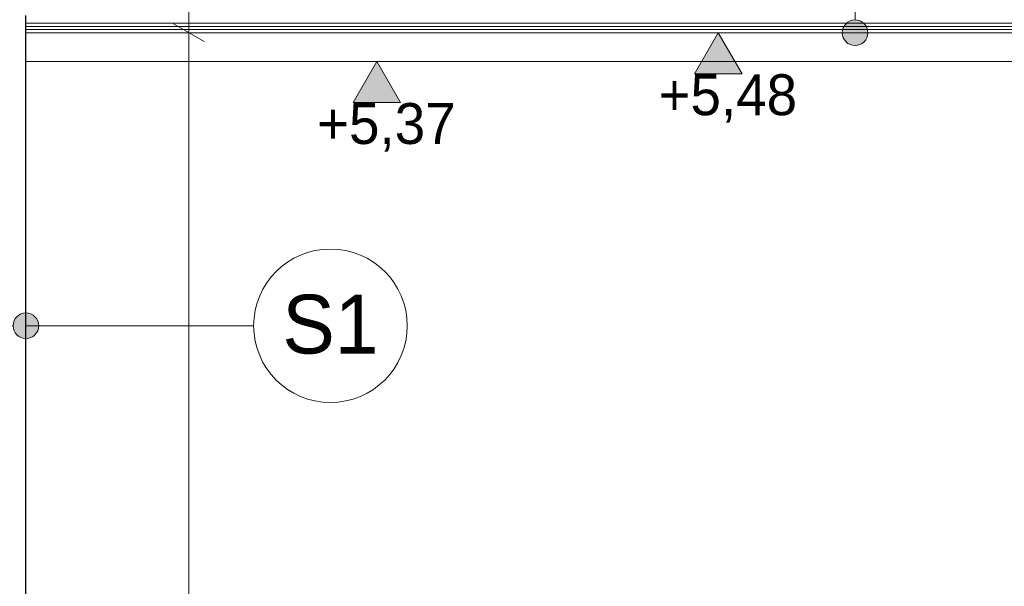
# Model space of a CAD drawing. Extents: x -723047 to -356759, y -30024 to 53940.
# Tile 47 of 121: x -645206 to -641360, y -9011 to -6796. Entities that reach past the tile are written whole.
import ezdxf

# ---------------------------------------------------------------- set-up
doc = ezdxf.new("R2010")
doc.units = 0
doc.header["$MEASUREMENT"] = 0
doc.layers.add('Arch opisy', color=7, linetype='Continuous')
doc.layers.add('INWENT WYMIARY', color=7, linetype='Continuous')
for name, color, linetype, lineweight in [('Arch opisy_Nr_Pióra__1', 7, 'Continuous', 25), ('Arch opisy_Nr_Pióra__21', 7, 'Continuous', 9), ('INWENT WYMIARY_Nr_Pióra__21', 7, 'Continuous', 9), ('INWENT.ŚCIANY_Nr_Pióra__1', 7, 'Continuous', 25), ('INWENT.ŚCIANY_Nr_Pióra__21', 7, 'Continuous', 9)]:
    doc.layers.add(name, color=color, linetype=linetype, lineweight=lineweight)
doc.layers.add('Arch stropy_Nr_Pióra__29', color=7, linetype='Continuous', lineweight=9, true_color=0x3dad99)
doc.styles.add('GENERATED_STYLE_2', font='txt')
doc.styles.add('GENERATED_STYLE_4', font='txt')
doc.dimstyles.new('GENERATED_STYLE__2', dxfattribs={"dimtxt": 160.000002, "dimasz": 91.2, "dimexe": 0.18, "dimexo": 0, "dimgap": 0.09, "dimtad": 1, "dimdec": 0, "dimlfac": 0.1, "dimzin": 0, "dimdsep": 46, "dimtxsty": 'GENERATED_STYLE_2', "dimblk": 'ARROWHEAD_2', "dimblk1": 'ARROWHEAD_2', "dimblk2": 'ARROWHEAD_2', "dimcen": 0.09, "dimclrd": 7, "dimclre": 7, "dimclrt": 7, "dimazin": 0, "dimtfac": 1, "dimtdec": 4, "dimtmove": 0, "dimatfit": 3, "dimfxl": 0, "dimtolj": 1, "dimtzin": 0, "dimarcsym": 0})
doc.dimstyles.new('GENERATED_STYLE__3', dxfattribs={"dimtxt": 160.000002, "dimasz": 91.2, "dimexe": 0.18, "dimexo": 0, "dimgap": 0.09, "dimtad": 1, "dimdec": 0, "dimlfac": 0.1, "dimzin": 0, "dimdsep": 46, "dimtxsty": 'GENERATED_STYLE_2', "dimblk": 'ARROWHEAD_2', "dimblk1": 'ARROWHEAD_2', "dimblk2": 'ARROWHEAD_2', "dimcen": 0.09, "dimclrd": 7, "dimclre": 7, "dimclrt": 7, "dimazin": 0, "dimtfac": 1, "dimtdec": 4, "dimtmove": 2, "dimatfit": 3, "dimfxl": 0, "dimtolj": 1, "dimtzin": 0, "dimarcsym": 0})

# ---------------------------------------------------------------- blocks, each defined once
blk = doc.blocks.new('Wymiary_148', base_point=(-643811.2, -6959.6))
at = {"layer": 'INWENT WYMIARY_Nr_Pióra__21', "linetype": 'Continuous'}
blk.add_hatch(color=256, dxfattribs=at).paths.add_polyline_path([(-643811.2, -6959.6), (-643904, -7119.6), (-643718.4, -7119.6)], flags=0)
for p, q in [((-643811.2, -6959.6), (-643931.2, -6959.6)), ((-643811.2, -6959.6), (-643904, -7119.6)), ((-643811.2, -6959.6), (-643691.2, -6959.6)), ((-643718.4, -7119.6), (-643811.2, -6959.6)), ((-643904, -7119.6), (-643718.4, -7119.6))]:
    blk.add_line(p, q, dxfattribs=at)
at = {"layer": 'INWENT WYMIARY_Nr_Pióra__21', "insert": (-644044.6, -7311.6), "char_height": 160, "attachment_point": 7, "style": 'GENERATED_STYLE_2'}
blk.add_mtext('{+5,37}', dxfattribs=at)
blk = doc.blocks.new('Wymiary_267', base_point=(-642477, -6847.1))
at = {"layer": 'INWENT WYMIARY_Nr_Pióra__21', "linetype": 'Continuous'}
blk.add_hatch(color=256, dxfattribs=at).paths.add_polyline_path([(-642477, -6847.1), (-642569.8, -7007.1), (-642384.2, -7007.1)], flags=0)
for p, q in [((-642477, -6847.1), (-642597, -6847.1)), ((-642477, -6847.1), (-642569.8, -7007.1)), ((-642477, -6847.1), (-642357, -6847.1)), ((-642384.2, -7007.1), (-642477, -6847.1)), ((-642569.8, -7007.1), (-642384.2, -7007.1))]:
    blk.add_line(p, q, dxfattribs=at)
at = {"layer": 'INWENT WYMIARY_Nr_Pióra__21', "insert": (-642710.5, -7199.1), "char_height": 160, "attachment_point": 7, "style": 'GENERATED_STYLE_2'}
blk.add_mtext('{+5,48}', dxfattribs=at)
blk = doc.blocks.new('*D1107')
at = {"layer": 'INWENT WYMIARY_Nr_Pióra__21', "linetype": 'Continuous'}
for p, q in [((-637839.4, -9037.1), (-638019.4, -9037.1)), ((-637989.4, -9002.5), (-637869.4, -9071.8)), ((-637929.4, -11679.6), (-637929.4, -9037.1)), ((-637989.4, -11645), (-637869.4, -11714.3)), ((-637839.4, -11679.6), (-638019.4, -11679.6)), ((-637929.4, -11738.3), (-637929.4, -11679.6))]:
    blk.add_line(p, q, dxfattribs=at)
at = {"layer": 'INWENT WYMIARY_Nr_Pióra__21', "char_height": 160, "attachment_point": 7, "rotation": 90, "style": 'GENERATED_STYLE_2'}
for s, insert in [('{35}', (-637961.4, -8621.7)), ('{264}', (-637961.4, -10512))]:
    blk.add_mtext(s, dxfattribs=dict(at, insert=insert))
blk = doc.blocks.new('ARROWHEAD_2')
at = {"color": 0, "linetype": 'Continuous', "lineweight": 0}
for p, q in [((-0.378, -0.655), (0.378, 0.655)), ((0, 0), (-1, 0))]:
    blk.add_line(p, q, dxfattribs=at)
blk = doc.blocks.new('*D1108')
at = {"layer": 'INWENT WYMIARY_Nr_Pióra__21', "linetype": 'Continuous'}
for p, q in [((-637869.4, -8724.3), (-637989.4, -8655)), ((-637929.4, -8689.6), (-637929.4, -8630.9)), ((-637839.4, -8689.6), (-638019.4, -8689.6)), ((-637929.4, -9037.1), (-637929.4, -8689.6)), ((-637839.4, -9037.1), (-638019.4, -9037.1)), ((-637989.4, -9002.5), (-637869.4, -9071.8))]:
    blk.add_line(p, q, dxfattribs=at)
at = {"layer": 'INWENT WYMIARY_Nr_Pióra__21', "char_height": 160, "attachment_point": 7, "rotation": 90, "style": 'GENERATED_STYLE_2'}
for s, insert in [('{35}', (-637961.4, -8621.7)), ('{264}', (-637961.4, -10512))]:
    blk.add_mtext(s, dxfattribs=dict(at, insert=insert))
blk = doc.blocks.new('*D1109')
at = {"layer": 'INWENT WYMIARY_Nr_Pióra__21', "linetype": 'Continuous'}
for p, q in [((-644605.2, -6812.5), (-644485.2, -6881.8)), ((-644455.2, -6847.1), (-644635.2, -6847.1)), ((-644545.2, -11679.6), (-644545.2, -6847.1)), ((-644605.2, -11645), (-644485.2, -11714.3)), ((-644455.2, -11679.6), (-644635.2, -11679.6)), ((-644545.2, -11738.3), (-644545.2, -11679.6))]:
    blk.add_line(p, q, dxfattribs=at)
at = {"layer": 'INWENT WYMIARY_Nr_Pióra__21', "char_height": 160, "attachment_point": 7, "rotation": 90, "style": 'GENERATED_STYLE_2'}
for s, insert in [('{37}', (-644577.2, -6403.5)), ('{483}', (-644577.2, -9417))]:
    blk.add_mtext(s, dxfattribs=dict(at, insert=insert))
blk = doc.blocks.new('*D1110')
at = {"layer": 'INWENT WYMIARY_Nr_Pióra__21', "linetype": 'Continuous'}
for p, q in [((-644545.2, -6474.6), (-644545.2, -6415.9)), ((-644485.2, -6509.3), (-644605.2, -6440)), ((-644455.2, -6474.6), (-644635.2, -6474.6)), ((-644545.2, -6847.1), (-644545.2, -6474.6)), ((-644605.2, -6812.5), (-644485.2, -6881.8)), ((-644455.2, -6847.1), (-644635.2, -6847.1))]:
    blk.add_line(p, q, dxfattribs=at)
at = {"layer": 'INWENT WYMIARY_Nr_Pióra__21', "char_height": 160, "attachment_point": 7, "rotation": 90, "style": 'GENERATED_STYLE_2'}
for s, insert in [('{37}', (-644577.2, -6403.5)), ('{483}', (-644577.2, -9417))]:
    blk.add_mtext(s, dxfattribs=dict(at, insert=insert))
blk = doc.blocks.new('Linia_153', base_point=(-641942.6, -6847.1))
at = {"layer": 'Arch opisy_Nr_Pióra__21', "linetype": 'Continuous'}
for points in [[(-641892.6, -6474.6), (-641896.4, -6455.5), (-641907.3, -6439.3), (-641923.5, -6428.4), (-641942.6, -6424.6), (-641961.8, -6428.4), (-641978, -6439.3), (-641988.8, -6455.5), (-641992.6, -6474.6), (-641988.8, -6493.7), (-641978, -6510), (-641961.8, -6520.8), (-641942.6, -6524.6), (-641923.5, -6520.8), (-641907.3, -6510), (-641896.4, -6493.7)], [(-641892.6, -6847.1), (-641896.4, -6828), (-641907.3, -6811.8), (-641923.5, -6800.9), (-641942.6, -6797.1), (-641961.8, -6800.9), (-641978, -6811.8), (-641988.8, -6828), (-641992.6, -6847.1), (-641988.8, -6866.2), (-641978, -6882.5), (-641961.8, -6893.3), (-641942.6, -6897.1), (-641923.5, -6893.3), (-641907.3, -6882.5), (-641896.4, -6866.2)]]:
    blk.add_hatch(color=256, dxfattribs=at).paths.add_polyline_path(points, flags=0)
blk.add_line((-641942.6, -6797.1), (-641942.6, -6524.6), dxfattribs=at)
for centre in [(-641942.6, -6474.6), (-641942.6, -6847.1)]:
    blk.add_circle(centre, 50, dxfattribs=at)
blk = doc.blocks.new('Linia_173', base_point=(-645642, -7992.4))
at = {"layer": 'Arch opisy_Nr_Pióra__21', "linetype": 'Continuous'}
for points in [[(-645592, -7992.4), (-645595.9, -7973.2), (-645606.7, -7957), (-645622.9, -7946.2), (-645642, -7942.4), (-645661.2, -7946.2), (-645677.4, -7957), (-645688.2, -7973.2), (-645692, -7992.4), (-645688.2, -8011.5), (-645677.4, -8027.7), (-645661.2, -8038.5), (-645642, -8042.4), (-645622.9, -8038.5), (-645606.7, -8027.7), (-645595.9, -8011.5)], [(-645132, -7992.4), (-645135.9, -7973.2), (-645146.7, -7957), (-645162.9, -7946.2), (-645182, -7942.4), (-645201.2, -7946.2), (-645217.4, -7957), (-645228.2, -7973.2), (-645232, -7992.4), (-645228.2, -8011.5), (-645217.4, -8027.7), (-645201.2, -8038.5), (-645182, -8042.4), (-645162.9, -8038.5), (-645146.7, -8027.7), (-645135.9, -8011.5)]]:
    blk.add_hatch(color=256, dxfattribs=at).paths.add_polyline_path(points, flags=0)
blk.add_line((-645592, -7992.4), (-645232, -7992.4), dxfattribs=at)
for centre in [(-645642, -7992.4), (-645182, -7992.4)]:
    blk.add_circle(centre, 50, dxfattribs=at)
blk = doc.blocks.new('Linia_174', base_point=(-645182, -7992.4))
at = {"layer": 'Arch opisy_Nr_Pióra__21', "linetype": 'Continuous'}
blk.add_line((-645182, -7992.4), (-644292.2, -7992.4), dxfattribs=at)
blk.add_circle((-643992.2, -7992.4), 300, dxfattribs=at)

msp = doc.modelspace()

# ---------------------------------------------------------------- linework, layer by layer
at = {"layer": 'Arch stropy_Nr_Pióra__29', "linetype": 'Continuous'}
for p, q in [((-639772, -6809.6), (-645182, -6809.6)), ((-639772, -6822.1), (-645182, -6822.1)), ((-639772, -6834.6), (-645182, -6834.6)), ((-639772, -6847.1), (-645182, -6847.1))]:
    msp.add_line(p, q, dxfattribs=at)
at = {"layer": 'INWENT.ŚCIANY_Nr_Pióra__1', "linetype": 'Continuous'}
msp.add_line((-645182, -11679.6), (-645182, -6779.6), dxfattribs=at)
at = {"layer": 'INWENT.ŚCIANY_Nr_Pióra__21', "linetype": 'Continuous'}
msp.add_line((-639772, -6959.6), (-645182, -6959.6), dxfattribs=at)

# ---------------------------------------------------------------- block references
at = {"layer": 'Arch opisy', "linetype": 'Continuous'}
for name, p in [('Linia_153', (-641942.6, -6847.1)), ('Linia_174', (-645182, -7992.4)), ('Linia_173', (-645642, -7992.4))]:
    msp.add_blockref(name, p, dxfattribs=at)
at = {"layer": 'INWENT WYMIARY', "linetype": 'Continuous'}
for name, p in [('Wymiary_267', (-642477, -6847.1)), ('Wymiary_148', (-643811.2, -6959.6))]:
    msp.add_blockref(name, p, dxfattribs=at)

# ---------------------------------------------------------------- texts
at = {"layer": 'Arch opisy_Nr_Pióra__1', "linetype": 'Continuous', "insert": (-643992.2, -7871), "char_height": 230, "attachment_point": 2, "style": 'GENERATED_STYLE_4'}
msp.add_mtext('{S1}', dxfattribs=at)

# ---------------------------------------------------------------- dimensions: what is measured, and where the dimension line sits
at = {"layer": 'INWENT WYMIARY', "linetype": 'Continuous'}
for base, p1, p2, dimstyle, picture, middle in [((-644545.2, -11679.6), (-644740.3, -11679.6), (-645182, -6847.1), 'GENERATED_STYLE__2', '*D1109', (-644657.2, -9234.8)), ((-644545.2, -11679.6), (-645182, -6847.1), (-643978.7, -6474.6), 'GENERATED_STYLE__3', '*D1110', (-644657.2, -6282.1)), ((-637929.4, -11679.6), (-645462, -9037.1), (-645664.7, -8689.6), 'GENERATED_STYLE__3', '*D1108', (-638041.4, -8500.3)), ((-637929.4, -11679.6), (-645462, -11679.6), (-645462, -9037.1), 'GENERATED_STYLE__2', '*D1107', (-638041.4, -10329.8))]:
    dim = msp.add_linear_dim(base=base, p1=p1, p2=p2, angle=90, dimstyle=dimstyle, dxfattribs=at)
    dim.commit()
    dim.dimension.update_dxf_attribs({"geometry": picture, "text_midpoint": middle})

doc.saveas('drawing.dxf')
